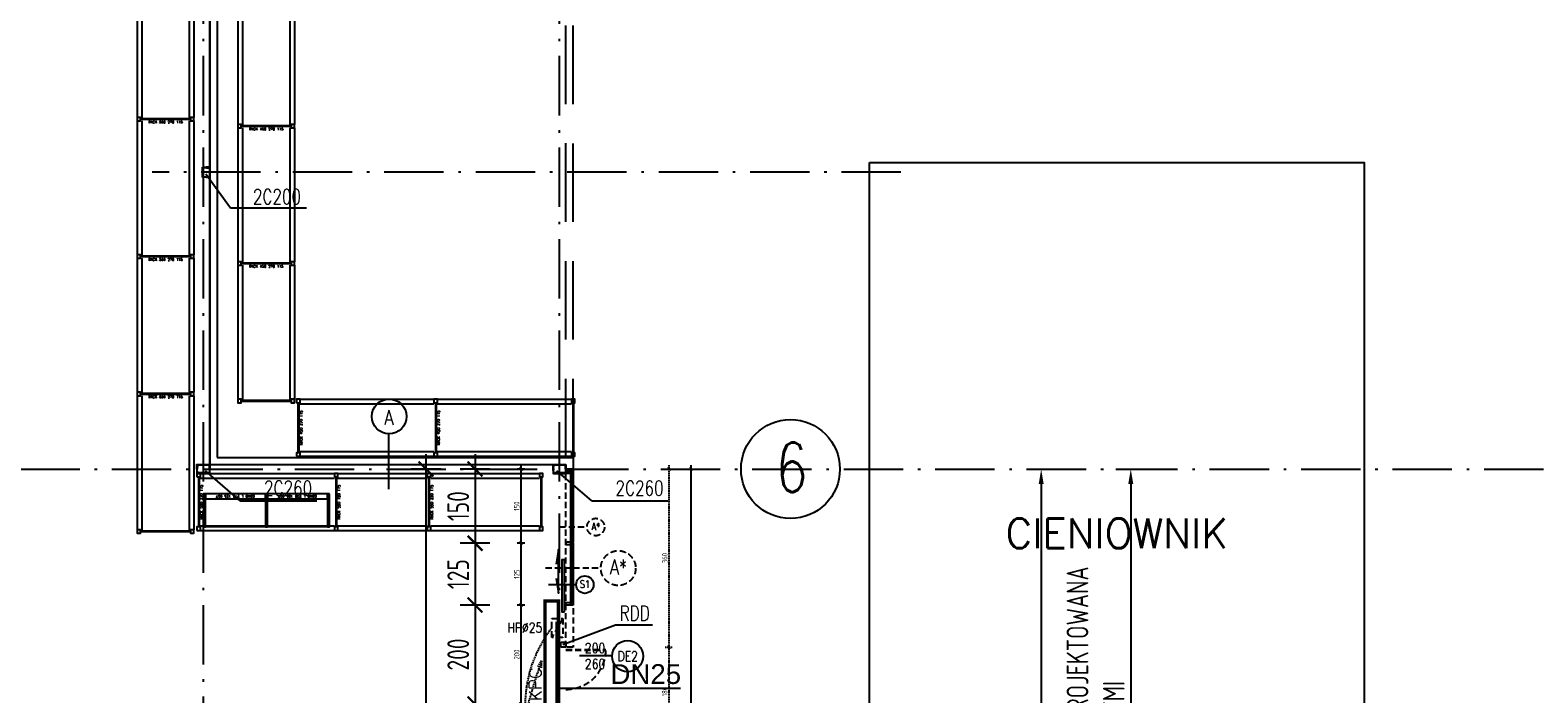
# Model space of a CAD drawing. Extents: x 153948 to 285449, y -89387 to -60195.
# Tile 77 of 101: x 259210 to 262259, y -84334 to -82992. Entities that reach past the tile are written whole.
import ezdxf
from ezdxf.enums import TextEntityAlignment as Align

# ---------------------------------------------------------------- set-up
doc = ezdxf.new("R2010")
doc.units = 0
doc.header["$LTSCALE"] = 100
doc.header["$MEASUREMENT"] = 0
doc.header["$PDMODE"] = 1
for name, pattern in [('ACAD_ISO10W100', [18.5, 12, -3, 0.5, -3]), ('DASHED2', [0.375, 0.25, -0.125]), ('HIDDEN2', [4.7625, 3.175, -1.5875])]:
    doc.linetypes.add(name, pattern=pattern)
doc.layers.get('0').update_dxf_attribs({"linetype": 'CONTINUOUS'})
doc.layers.get('DEFPOINTS').update_dxf_attribs({"linetype": 'CONTINUOUS'})
for name, color, linetype in [('1', 2, 'CONTINUOUS'), ('_INST OPIS', 7, 'CONTINUOUS'), ('_INST WODA', 4, 'CONTINUOUS'), ('ALUMINIUM', 5, 'CONTINUOUS'), ('ALUMINIUM1', 5, 'CONTINUOUS'), ('G 57 100 140', 2, 'CONTINUOUS'), ('K-STA', 2, 'CONTINUOUS'), ('KURT-POW', 21, 'DASHED2'), ('OPISY-DRZWI', 5, 'CONTINUOUS'), ('OSIE', 8, 'ACAD_ISO10W100'), ('PANELE', 3, 'CONTINUOUS'), ('R-----OP', 2, 'CONTINUOUS'), ('RS REGAŁY', 7, 'CONTINUOUS'), ('TEXT', 11, 'CONTINUOUS'), ('TEXT035', 2, 'CONTINUOUS'), ('TEXT1', 2, 'CONTINUOUS'), ('WYBURZENIA', 9, 'DASHED2'), ('WYBURZENIA50', 9, 'DASHED2'), ('WYMIARY', 1, 'CONTINUOUS'), ('WYMIARY50', 1, 'CONTINUOUS')]:
    doc.layers.add(name, color=color, linetype=linetype)
doc.styles.add('DYBY-NORMALNY-0-8-N', font='ROMANS.SHX', dxfattribs={"width": 0.8})
doc.styles.add('instalacje', font='arial.ttf', dxfattribs={"height": 40})
doc.styles.add('ROMANS', font='romans')
doc.styles.get("Standard").update_dxf_attribs({"font": 'txt.shx'})
doc.styles.add('STYLE2', font='isocp.shx', dxfattribs={"width": 0.8})
doc.styles.add('TXT3', font='SIMPLEX.SHX', dxfattribs={"width": 0.75, "height": 40})
doc.dimstyles.new('KRESKI_100', dxfattribs={"dimscale": 20, "dimtxt": 2.2, "dimasz": 1.5, "dimexe": 1.5, "dimexo": 1.5, "dimgap": 0.6, "dimtad": 1, "dimdec": 1, "dimrnd": 0.5, "dimdsep": 46, "dimtxsty": 'STYLE2', "dimblk1": 'ARCHTICK', "dimblk2": 'ARCHTICK', "dimsah": 1, "dimcen": 2.5, "dimdle": 1.5, "dimclrd": 10, "dimclre": 10, "dimclrt": 15, "dimadec": 0, "dimazin": 0, "dimtfac": 1, "dimtdec": 1, "dimtmove": 1, "dimatfit": 3, "dimldrblk": 'ARCHTICK', "dimfxl": 1.5, "dimfxlon": 1, "dimtolj": 1, "dimtzin": 0, "dimarcsym": 0})

# ---------------------------------------------------------------- blocks, each defined once
blk = doc.blocks.new('SC260X2')
at = {"layer": '1'}
for points in [[(-13, 9), (-13, 0), (-12.4, 0), (-12.1, 7, -0.401015), (-11.1, 7.9), (11.1, 7.9, -0.401015), (12.1, 7), (12.4, 0), (13, 0), (13, 9)], [(-13, -9), (-13, 0), (-12.4, 0), (-12.1, -7, 0.401015), (-11.1, -7.9), (11.1, -7.9, 0.401015), (12.1, -7), (12.4, 0), (13, 0), (13, -9)]]:
    blk.add_lwpolyline(points, format="xyb", close=True, dxfattribs=at)
blk = doc.blocks.new('SC200X2')
at = {"layer": '1'}
for points in [[(-10, 7.5), (-10, 0), (-9.7, 0, 0.391021), (-9.1, 0.6), (-8.7, 5.6, -0.391021), (-7.6, 6.6), (7.6, 6.6, -0.391021), (8.7, 5.6), (9.1, 0.6, 0.391021), (9.7, 0), (10, 0), (10, 7.5)], [(-10, -7.5), (-10, 0), (-9.7, 0, -0.391021), (-9.1, -0.6), (-8.7, -5.6, 0.391021), (-7.6, -6.6), (7.6, -6.6, 0.391021), (8.7, -5.6), (9.1, -0.6, -0.391021), (9.7, 0), (10, 0), (10, -7.5)]]:
    blk.add_lwpolyline(points, format="xyb", close=True, dxfattribs=at)
blk = doc.blocks.new('_ARCHTICK')
at = {"color": 0, "linetype": 'ByBlock', "const_width": 0.15}
blk.add_lwpolyline([(-0.5, -0.5), (0.5, 0.5)], dxfattribs=at)
blk = doc.blocks.new('*D257')
at = {"layer": 'DEFPOINTS', "color": 0, "ltscale": 0.1, "transparency": 16777216}
for p in [(260307.9, -74816), (260307.9, -85703), (263794.3, -85703)]:
    blk.add_point(p, dxfattribs=at)
at = {"layer": 'WYMIARY', "color": 10, "lineweight": -2, "ltscale": 0.1, "transparency": 16777216}
for p, q in [((263794.3, -74786), (263794.3, -85733)), ((263764.3, -74816), (263824.3, -74816)), ((263764.3, -85703), (263824.3, -85703))]:
    blk.add_line(p, q, dxfattribs=at)
at = {"layer": 'WYMIARY', "color": 10, "lineweight": -2, "ltscale": 0.1, "transparency": 16777216, "xscale": 30, "yscale": 30, "zscale": 30}
for p, rotation in [((263794.3, -74816), 90), ((263794.3, -85703), 270)]:
    blk.add_blockref('_ARCHTICK', p, dxfattribs=dict(at, rotation=rotation))
at = {"layer": 'WYMIARY', "color": 15, "ltscale": 0.1, "transparency": 16777216, "insert": (263760.3, -80259.5), "char_height": 44, "attachment_point": 5, "rotation": 90, "style": 'STYLE2'}
blk.add_mtext('\\A1;10887', dxfattribs=at)
blk = doc.blocks.new('*D258')
at = {"layer": 'DEFPOINTS', "color": 0, "ltscale": 0.1, "transparency": 16777216}
for p in [(263634.3, -83856), (263714.3, -83856), (260307.9, -85703)]:
    blk.add_point(p, dxfattribs=at)
at = {"layer": 'WYMIARY', "color": 10, "lineweight": -2, "ltscale": 0.1, "transparency": 16777216}
for p, q in [((263714.3, -85733), (263714.3, -83826)), ((263684.3, -83856), (263744.3, -83856)), ((263684.3, -85703), (263744.3, -85703))]:
    blk.add_line(p, q, dxfattribs=at)
at = {"layer": 'WYMIARY', "color": 10, "lineweight": -2, "ltscale": 0.1, "transparency": 16777216, "xscale": 30, "yscale": 30, "zscale": 30}
for p, rotation in [((263714.3, -83856), 90), ((263714.3, -85703), 270)]:
    blk.add_blockref('_ARCHTICK', p, dxfattribs=dict(at, rotation=rotation))
at = {"layer": 'WYMIARY', "color": 15, "ltscale": 0.1, "transparency": 16777216, "insert": (263680.3, -84779.5), "char_height": 44, "attachment_point": 5, "rotation": 90, "style": 'STYLE2'}
blk.add_mtext('\\A1;1847', dxfattribs=at)
blk = doc.blocks.new('*D259')
at = {"layer": 'DEFPOINTS', "color": 0, "ltscale": 0.1, "transparency": 16777216}
for p in [(260307.9, -74816), (263714.3, -74816), (263634.3, -83856)]:
    blk.add_point(p, dxfattribs=at)
at = {"layer": 'WYMIARY', "color": 10, "lineweight": -2, "ltscale": 0.1, "transparency": 16777216}
for p, q in [((263714.3, -83886), (263714.3, -74786)), ((263684.3, -74816), (263744.3, -74816)), ((263684.3, -83856), (263744.3, -83856))]:
    blk.add_line(p, q, dxfattribs=at)
at = {"layer": 'WYMIARY', "color": 10, "lineweight": -2, "ltscale": 0.1, "transparency": 16777216, "xscale": 30, "yscale": 30, "zscale": 30}
for p, rotation in [((263714.3, -74816), 90), ((263714.3, -83856), 270)]:
    blk.add_blockref('_ARCHTICK', p, dxfattribs=dict(at, rotation=rotation))
at = {"layer": 'WYMIARY', "color": 15, "ltscale": 0.1, "transparency": 16777216, "insert": (263680.3, -79336), "char_height": 44, "attachment_point": 5, "rotation": 90, "style": 'STYLE2'}
blk.add_mtext('\\A1;9040', dxfattribs=at)
blk = doc.blocks.new('*D269')
at = {"layer": 'DEFPOINTS', "color": 0, "ltscale": 0.1, "transparency": 16777216}
for p in [(263554.3, -77029.5), (263634.3, -77029.5), (260307.9, -83856.1)]:
    blk.add_point(p, dxfattribs=at)
at = {"layer": 'WYMIARY', "color": 10, "lineweight": -2, "ltscale": 0.1, "transparency": 16777216}
for p, q in [((263634.3, -83886.1), (263634.3, -76999.5)), ((263604.3, -77029.5), (263664.3, -77029.5)), ((263604.3, -83856.1), (263664.3, -83856.1))]:
    blk.add_line(p, q, dxfattribs=at)
at = {"layer": 'WYMIARY', "color": 10, "lineweight": -2, "ltscale": 0.1, "transparency": 16777216, "xscale": 30, "yscale": 30, "zscale": 30}
for p, rotation in [((263634.3, -77029.5), 90), ((263634.3, -83856.1), 270)]:
    blk.add_blockref('_ARCHTICK', p, dxfattribs=dict(at, rotation=rotation))
at = {"layer": 'WYMIARY', "color": 15, "ltscale": 0.1, "transparency": 16777216, "insert": (263600.3, -80442.8), "char_height": 44, "attachment_point": 5, "rotation": 90, "style": 'STYLE2'}
blk.add_mtext('\\A1;6826.5', dxfattribs=at)
blk = doc.blocks.new('ODN')
blk.add_lwpolyline([(0, 66.1), (0, 0)])
blk.add_circle((0.5, 97.6), 31.5)
at = {"style": 'DYBY-NORMALNY-0-8-N', "width": 0.8}
blk.add_attdef('SZEROKOSC', text='', height=20, rotation=90, dxfattribs=at).set_placement((0, 31.8), align=Align.BOTTOM_CENTER)
blk.add_attdef('TYP', text='', height=20, rotation=90, dxfattribs=at).set_placement((0.5, 97.9), align=Align.MIDDLE_CENTER)
blk.add_attdef('WYSOKOSC', text='', height=20, rotation=90, dxfattribs=at).set_placement((6.3, 31.8), align=Align.TOP_CENTER)
blk.add_attdef('ODPORNOSC', text='', height=20, rotation=90, dxfattribs=at).set_placement((1.2, -81.2), align=Align.MIDDLE_LEFT)
blk = doc.blocks.new('*D483')
at = {"layer": 'DEFPOINTS', "color": 0, "ltscale": 0.1, "transparency": 16777216}
for p in [(260202.6, -83879.5), (260010.5, -85609.6), (260202.6, -85609.6)]:
    blk.add_point(p, dxfattribs=at)
at = {"layer": 'WYMIARY', "color": 10, "lineweight": -2, "ltscale": 0.1, "transparency": 16777216}
for p, q in [((260010.5, -83849.5), (260010.5, -85639.6)), ((260040.5, -83879.5), (259980.5, -83879.5)), ((260040.5, -85609.6), (259980.5, -85609.6))]:
    blk.add_line(p, q, dxfattribs=at)
at = {"layer": 'WYMIARY', "color": 10, "lineweight": -2, "ltscale": 0.1, "transparency": 16777216, "xscale": 30, "yscale": 30, "zscale": 30}
for p, rotation in [((260010.5, -83879.5), 90), ((260010.5, -85609.6), 270)]:
    blk.add_blockref('_ARCHTICK', p, dxfattribs=dict(at, rotation=rotation))
at = {"layer": 'WYMIARY', "color": 15, "ltscale": 0.1, "transparency": 16777216, "insert": (259976.5, -84744.6), "char_height": 44, "attachment_point": 5, "rotation": 90, "style": 'STYLE2'}
blk.add_mtext('\\A1;1730', dxfattribs=at)
blk = doc.blocks.new('*D492')
at = {"layer": 'DEFPOINTS', "color": 0, "ltscale": 0.1, "transparency": 16777216}
for p in [(260267.4, -83879.5), (260109.7, -84029.5), (260293.4, -84029.5)]:
    blk.add_point(p, dxfattribs=at)
at = {"layer": 'WYMIARY', "color": 10, "lineweight": -2, "ltscale": 0.1, "transparency": 16777216}
for p, q in [((260109.7, -83849.5), (260109.7, -84059.5)), ((260139.7, -83879.5), (260079.7, -83879.5)), ((260139.7, -84029.5), (260079.7, -84029.5))]:
    blk.add_line(p, q, dxfattribs=at)
at = {"layer": 'WYMIARY', "color": 10, "lineweight": -2, "ltscale": 0.1, "transparency": 16777216, "xscale": 30, "yscale": 30, "zscale": 30}
for p, rotation in [((260109.7, -83879.5), 90), ((260109.7, -84029.5), 270)]:
    blk.add_blockref('_ARCHTICK', p, dxfattribs=dict(at, rotation=rotation))
at = {"layer": 'WYMIARY', "color": 15, "ltscale": 0.1, "transparency": 16777216, "insert": (260075.7, -83954.5), "char_height": 44, "attachment_point": 5, "rotation": 90, "style": 'STYLE2'}
blk.add_mtext('\\A1;150', dxfattribs=at)
blk = doc.blocks.new('*D493')
at = {"layer": 'DEFPOINTS', "color": 0, "ltscale": 0.1, "transparency": 16777216}
for p in [(260293.4, -84029.5), (260109.7, -84154.5), (260293.4, -84154.5)]:
    blk.add_point(p, dxfattribs=at)
at = {"layer": 'WYMIARY', "color": 10, "lineweight": -2, "ltscale": 0.1, "transparency": 16777216}
for p, q in [((260109.7, -83999.5), (260109.7, -84184.5)), ((260139.7, -84029.5), (260079.7, -84029.5)), ((260139.7, -84154.5), (260079.7, -84154.5))]:
    blk.add_line(p, q, dxfattribs=at)
at = {"layer": 'WYMIARY', "color": 10, "lineweight": -2, "ltscale": 0.1, "transparency": 16777216, "xscale": 30, "yscale": 30, "zscale": 30}
for p, rotation in [((260109.7, -84029.5), 90), ((260109.7, -84154.5), 270)]:
    blk.add_blockref('_ARCHTICK', p, dxfattribs=dict(at, rotation=rotation))
at = {"layer": 'WYMIARY', "color": 15, "ltscale": 0.1, "transparency": 16777216, "insert": (260075.7, -84092), "char_height": 44, "attachment_point": 5, "rotation": 90, "style": 'STYLE2'}
blk.add_mtext('\\A1;125', dxfattribs=at)
blk = doc.blocks.new('*D494')
at = {"layer": 'DEFPOINTS', "color": 0, "ltscale": 0.1, "transparency": 16777216}
for p in [(260293.4, -84154.5), (260109.7, -84354.5), (260293.4, -84354.5)]:
    blk.add_point(p, dxfattribs=at)
at = {"layer": 'WYMIARY', "color": 10, "lineweight": -2, "ltscale": 0.1, "transparency": 16777216}
for p, q in [((260109.7, -84124.5), (260109.7, -84384.5)), ((260139.7, -84154.5), (260079.7, -84154.5)), ((260139.7, -84354.5), (260079.7, -84354.5))]:
    blk.add_line(p, q, dxfattribs=at)
at = {"layer": 'WYMIARY', "color": 10, "lineweight": -2, "ltscale": 0.1, "transparency": 16777216, "xscale": 30, "yscale": 30, "zscale": 30}
for p, rotation in [((260109.7, -84154.5), 90), ((260109.7, -84354.5), 270)]:
    blk.add_blockref('_ARCHTICK', p, dxfattribs=dict(at, rotation=rotation))
at = {"layer": 'WYMIARY', "color": 15, "ltscale": 0.1, "transparency": 16777216, "insert": (260075.7, -84254.5), "char_height": 44, "attachment_point": 5, "rotation": 90, "style": 'STYLE2'}
blk.add_mtext('\\A1;200', dxfattribs=at)
blk = doc.blocks.new('*D495')
at = {"layer": 'DEFPOINTS', "color": 0, "ltscale": 0.1, "transparency": 16777216}
for p in [(260293.4, -84354.5), (260109.7, -84479.5), (260278.4, -84479.5)]:
    blk.add_point(p, dxfattribs=at)
at = {"layer": 'WYMIARY', "color": 10, "lineweight": -2, "ltscale": 0.1, "transparency": 16777216}
for p, q in [((260109.7, -84324.5), (260109.7, -84509.5)), ((260139.7, -84354.5), (260079.7, -84354.5)), ((260139.7, -84479.5), (260079.7, -84479.5))]:
    blk.add_line(p, q, dxfattribs=at)
at = {"layer": 'WYMIARY', "color": 10, "lineweight": -2, "ltscale": 0.1, "transparency": 16777216, "xscale": 30, "yscale": 30, "zscale": 30}
for p, rotation in [((260109.7, -84354.5), 90), ((260109.7, -84479.5), 270)]:
    blk.add_blockref('_ARCHTICK', p, dxfattribs=dict(at, rotation=rotation))
at = {"layer": 'WYMIARY', "color": 15, "ltscale": 0.1, "transparency": 16777216, "insert": (260075.7, -84417), "char_height": 44, "attachment_point": 5, "rotation": 90, "style": 'STYLE2'}
blk.add_mtext('\\A1;125', dxfattribs=at)
blk = doc.blocks.new('*D515')
at = {"layer": 'DEFPOINTS', "color": 0, "ltscale": 0.1, "transparency": 16777216}
for p in [(260267.4, -83879.5), (260202.6, -84029.5), (260293.4, -84029.5)]:
    blk.add_point(p, dxfattribs=at)
at = {"layer": 'WYMIARY50', "color": 10, "lineweight": -2, "ltscale": 0.1, "transparency": 16777216}
for p, q in [((260210.1, -83879.5), (260195.1, -83879.5)), ((260202.6, -83872), (260202.6, -84037)), ((260210.1, -84029.5), (260195.1, -84029.5))]:
    blk.add_line(p, q, dxfattribs=at)
at = {"layer": 'WYMIARY50', "color": 10, "lineweight": -2, "ltscale": 0.1, "transparency": 16777216, "xscale": 7.5, "yscale": 7.5, "zscale": 7.5}
for p, rotation in [((260202.6, -83879.5), 90), ((260202.6, -84029.5), 270)]:
    blk.add_blockref('_ARCHTICK', p, dxfattribs=dict(at, rotation=rotation))
at = {"layer": 'WYMIARY50', "color": 15, "ltscale": 0.1, "transparency": 16777216, "insert": (260194.1, -83954.5), "char_height": 11, "attachment_point": 5, "rotation": 90, "style": 'STYLE2'}
blk.add_mtext('\\A1;150', dxfattribs=at)
blk = doc.blocks.new('*D516')
at = {"layer": 'DEFPOINTS', "color": 0, "ltscale": 0.1, "transparency": 16777216}
for p in [(260293.4, -84029.5), (260202.6, -84154.5), (260293.4, -84154.5)]:
    blk.add_point(p, dxfattribs=at)
at = {"layer": 'WYMIARY50', "color": 10, "lineweight": -2, "ltscale": 0.1, "transparency": 16777216}
for p, q in [((260210.1, -84029.5), (260195.1, -84029.5)), ((260202.6, -84022), (260202.6, -84162)), ((260210.1, -84154.5), (260195.1, -84154.5))]:
    blk.add_line(p, q, dxfattribs=at)
at = {"layer": 'WYMIARY50', "color": 10, "lineweight": -2, "ltscale": 0.1, "transparency": 16777216, "xscale": 7.5, "yscale": 7.5, "zscale": 7.5}
for p, rotation in [((260202.6, -84029.5), 90), ((260202.6, -84154.5), 270)]:
    blk.add_blockref('_ARCHTICK', p, dxfattribs=dict(at, rotation=rotation))
at = {"layer": 'WYMIARY50', "color": 15, "ltscale": 0.1, "transparency": 16777216, "insert": (260194.1, -84092), "char_height": 11, "attachment_point": 5, "rotation": 90, "style": 'STYLE2'}
blk.add_mtext('\\A1;125', dxfattribs=at)
blk = doc.blocks.new('*D517')
at = {"layer": 'DEFPOINTS', "color": 0, "ltscale": 0.1, "transparency": 16777216}
for p in [(260293.4, -84154.5), (260202.6, -84354.5), (260293.4, -84354.5)]:
    blk.add_point(p, dxfattribs=at)
at = {"layer": 'WYMIARY50', "color": 10, "lineweight": -2, "ltscale": 0.1, "transparency": 16777216}
for p, q in [((260210.1, -84154.5), (260195.1, -84154.5)), ((260202.6, -84147), (260202.6, -84362)), ((260210.1, -84354.5), (260195.1, -84354.5))]:
    blk.add_line(p, q, dxfattribs=at)
at = {"layer": 'WYMIARY50', "color": 10, "lineweight": -2, "ltscale": 0.1, "transparency": 16777216, "xscale": 7.5, "yscale": 7.5, "zscale": 7.5}
for p, rotation in [((260202.6, -84154.5), 90), ((260202.6, -84354.5), 270)]:
    blk.add_blockref('_ARCHTICK', p, dxfattribs=dict(at, rotation=rotation))
at = {"layer": 'WYMIARY50', "color": 15, "ltscale": 0.1, "transparency": 16777216, "insert": (260194.1, -84254.5), "char_height": 11, "attachment_point": 5, "rotation": 90, "style": 'STYLE2'}
blk.add_mtext('\\A1;200', dxfattribs=at)
blk = doc.blocks.new('*D540')
at = {"layer": 'DEFPOINTS', "color": 0, "ltscale": 0.1, "transparency": 16777216}
for p in [(260355.8, -83879.5), (260356.3, -85529.5), (260546.3, -85529.5)]:
    blk.add_point(p, dxfattribs=at)
at = {"layer": 'WYMIARY50', "color": 10, "lineweight": -2, "ltscale": 0.1, "transparency": 16777216}
for p, q in [((260538.8, -83879.5), (260553.8, -83879.5)), ((260546.3, -83872), (260546.3, -85537)), ((260538.8, -85529.5), (260553.8, -85529.5))]:
    blk.add_line(p, q, dxfattribs=at)
at = {"layer": 'WYMIARY50', "color": 10, "lineweight": -2, "ltscale": 0.1, "transparency": 16777216, "xscale": 7.5, "yscale": 7.5, "zscale": 7.5}
for p, rotation in [((260546.3, -83879.5), 90), ((260546.3, -85529.5), 270)]:
    blk.add_blockref('_ARCHTICK', p, dxfattribs=dict(at, rotation=rotation))
at = {"layer": 'WYMIARY50', "color": 15, "ltscale": 0.1, "transparency": 16777216, "insert": (260537.8, -84704.5), "char_height": 11, "attachment_point": 5, "rotation": 90, "style": 'STYLE2'}
blk.add_mtext('\\A1;1650', dxfattribs=at)
blk = doc.blocks.new('*D541')
at = {"layer": 'DEFPOINTS', "color": 0, "ltscale": 0.1, "transparency": 16777216}
for p in [(260307.9, -83879.5), (260307.9, -84239.5), (260501.9, -84239.5)]:
    blk.add_point(p, dxfattribs=at)
at = {"layer": 'WYBURZENIA50', "color": 10, "lineweight": -2, "ltscale": 0.1, "transparency": 16777216}
for p, q in [((260494.4, -83879.5), (260509.4, -83879.5)), ((260501.9, -83872), (260501.9, -84247)), ((260494.4, -84239.5), (260509.4, -84239.5))]:
    blk.add_line(p, q, dxfattribs=at)
at = {"layer": 'WYBURZENIA50', "color": 10, "lineweight": -2, "ltscale": 0.1, "transparency": 16777216, "xscale": 7.5, "yscale": 7.5, "zscale": 7.5}
for p, rotation in [((260501.9, -83879.5), 90), ((260501.9, -84239.5), 270)]:
    blk.add_blockref('_ARCHTICK', p, dxfattribs=dict(at, rotation=rotation))
at = {"layer": 'WYBURZENIA50', "color": 15, "ltscale": 0.1, "transparency": 16777216, "insert": (260493.4, -84059.5), "char_height": 11, "attachment_point": 5, "rotation": 90, "style": 'STYLE2'}
blk.add_mtext('\\A1;360', dxfattribs=at)
blk = doc.blocks.new('*D542')
at = {"layer": 'DEFPOINTS', "color": 0, "ltscale": 0.1, "transparency": 16777216}
for p in [(260307.9, -84239.5), (260308.4, -84419.5), (260501.9, -84419.5)]:
    blk.add_point(p, dxfattribs=at)
at = {"layer": 'WYBURZENIA50', "color": 10, "lineweight": -2, "ltscale": 0.1, "transparency": 16777216}
for p, q in [((260494.4, -84239.5), (260509.4, -84239.5)), ((260501.9, -84232), (260501.9, -84427)), ((260494.4, -84419.5), (260509.4, -84419.5))]:
    blk.add_line(p, q, dxfattribs=at)
at = {"layer": 'WYBURZENIA50', "color": 10, "lineweight": -2, "ltscale": 0.1, "transparency": 16777216, "xscale": 7.5, "yscale": 7.5, "zscale": 7.5}
for p, rotation in [((260501.9, -84239.5), 90), ((260501.9, -84419.5), 270)]:
    blk.add_blockref('_ARCHTICK', p, dxfattribs=dict(at, rotation=rotation))
at = {"layer": 'WYBURZENIA50', "color": 15, "ltscale": 0.1, "transparency": 16777216, "insert": (260493.4, -84329.5), "char_height": 11, "attachment_point": 5, "rotation": 90, "style": 'STYLE2'}
blk.add_mtext('\\A1;180', dxfattribs=at)
blk = doc.blocks.new('*D553')
at = {"layer": 'ALUMINIUM1', "color": 10, "lineweight": -2, "ltscale": 0.1, "transparency": 16777216}
for p, q in [((261224.7, -83879.5), (261284.7, -83879.5)), ((261254.7, -83909.5), (261254.7, -85579.5)), ((261224.7, -85609.5), (261284.7, -85609.5))]:
    blk.add_line(p, q, dxfattribs=at)
at = {"layer": 'ALUMINIUM1', "color": 10, "ltscale": 0.1, "transparency": 16777216}
for points in [[(261249.7, -83909.5), (261259.7, -83909.5), (261254.7, -83879.5)], [(261249.7, -85579.5), (261259.7, -85579.5), (261254.7, -85609.5)]]:
    blk.add_solid(points, dxfattribs=at)
at = {"layer": 'DEFPOINTS', "color": 0, "ltscale": 0.1, "transparency": 16777216}
for p in [(260995.3, -83879.5), (260307.9, -85609.5), (261254.7, -85609.5)]:
    blk.add_point(p, dxfattribs=at)
at = {"layer": 'ALUMINIUM1', "color": 15, "ltscale": 0.1, "transparency": 16777216, "insert": (261183.6, -84744.5), "char_height": 44, "attachment_point": 5, "rotation": 90, "style": 'STYLE2'}
blk.add_mtext('\\A1;SCIANA TYPU "A" DO DEMONTAZU\\P1730X420 - BEZ PODWALIN', dxfattribs=at)
blk = doc.blocks.new('*D554')
at = {"layer": 'ALUMINIUM1', "color": 10, "lineweight": -2, "ltscale": 0.1, "transparency": 16777216}
for p, q in [((261405.9, -83879.5), (261465.9, -83879.5)), ((261435.9, -83909.5), (261435.9, -85499.5)), ((261405.9, -85529.5), (261465.9, -85529.5))]:
    blk.add_line(p, q, dxfattribs=at)
at = {"layer": 'ALUMINIUM1', "color": 10, "ltscale": 0.1, "transparency": 16777216}
for points in [[(261430.9, -83909.5), (261440.9, -83909.5), (261435.9, -83879.5)], [(261430.9, -85499.5), (261440.9, -85499.5), (261435.9, -85529.5)]]:
    blk.add_solid(points, dxfattribs=at)
at = {"layer": 'DEFPOINTS', "color": 0, "ltscale": 0.1, "transparency": 16777216}
for p in [(261176.4, -83879.5), (260308.4, -85529.5), (261435.9, -85529.5)]:
    blk.add_point(p, dxfattribs=at)
at = {"layer": 'ALUMINIUM1', "color": 15, "ltscale": 0.1, "transparency": 16777216, "insert": (261364.8, -84704.5), "char_height": 44, "attachment_point": 5, "rotation": 90, "style": 'STYLE2'}
blk.add_mtext('\\A1;SCIANA SLUPOWO-RYGLOWA  + WARSTWOWA PROJEKTOWANA\\P1650X420 Z DRZWIAMI EWAKUACYJNYMI', dxfattribs=at)
blk = doc.blocks.new('GOND L 270 125 057')
at = {"color": 5}
for points in [[(0, 0), (4, 0), (4, 67), (0, 67)], [(4, 67), (125.4, 67), (125.4, 10), (4, 10)], [(4, 0), (125.4, 0), (125.4, 10), (4, 10)]]:
    blk.add_lwpolyline(points, close=True, dxfattribs=at)
at = {"color": 5, "insert": (64.7, 5), "char_height": 5, "width": 121.4, "attachment_point": 5}
blk.add_mtext('GOND L 270 125 057', dxfattribs=at)
blk = doc.blocks.new('NOGA GOND L 270 004 057')
at = {"color": 5}
blk.add_lwpolyline([(0, 0), (4, 0), (4, 67), (0, 67)], close=True, dxfattribs=at)
blk = doc.blocks.new('RACK 450 270 115')
at = {"color": 1}
for p, q in [((2.75, 108), (2.75, 7)), ((4.25, 108), (4.25, 7)), ((7, 115), (277.8, 115)), ((7, 105.5), (277.8, 105.5)), ((7, 9.5), (277.8, 9.5)), ((7, 0), (277.8, 0))]:
    blk.add_line(p, q, dxfattribs=at)
for points in [[(0, 108), (7, 108), (7, 115), (0, 115)], [(0, 0), (7, 0), (7, 7), (0, 7)]]:
    blk.add_lwpolyline(points, close=True, dxfattribs=at)
at = {"color": 1, "insert": (9.25, 57.5), "char_height": 5, "width": 101, "attachment_point": 5, "rotation": 90}
blk.add_mtext('RACK 450 270 115', dxfattribs=at)
blk = doc.blocks.new('NOGA RACK 450 007 115')
at = {"color": 1}
for p, q in [((2.75, 108), (2.75, 7)), ((4.25, 108), (4.25, 7))]:
    blk.add_line(p, q, dxfattribs=at)
for points in [[(0, 108), (7, 108), (7, 115), (0, 115)], [(0, 0), (7, 0), (7, 7), (0, 7)]]:
    blk.add_lwpolyline(points, close=True, dxfattribs=at)
blk = doc.blocks.new('RACK 550 270 115')
at = {"color": 6}
for p, q in [((2.75, 108), (2.75, 7)), ((4.25, 108), (4.25, 7)), ((7, 115), (277.8, 115)), ((7, 105.5), (277.8, 105.5)), ((7, 9.5), (277.8, 9.5)), ((7, 0), (277.8, 0))]:
    blk.add_line(p, q, dxfattribs=at)
for points in [[(0, 108), (7, 108), (7, 115), (0, 115)], [(0, 0), (7, 0), (7, 7), (0, 7)]]:
    blk.add_lwpolyline(points, close=True, dxfattribs=at)
at = {"color": 6, "insert": (9.25, 57.5), "char_height": 5, "width": 101, "attachment_point": 5, "rotation": 90}
blk.add_mtext('RACK 550 270 115', dxfattribs=at)
blk = doc.blocks.new('RACK 550 180 115')
at = {"color": 6}
for p, q in [((2.75, 108), (2.75, 7)), ((4.25, 108), (4.25, 7)), ((7, 115), (187.8, 115)), ((7, 105.5), (187.8, 105.5)), ((7, 9.5), (187.8, 9.5)), ((7, 0), (187.8, 0))]:
    blk.add_line(p, q, dxfattribs=at)
for points in [[(0, 108), (7, 108), (7, 115), (0, 115)], [(0, 0), (7, 0), (7, 7), (0, 7)]]:
    blk.add_lwpolyline(points, close=True, dxfattribs=at)
at = {"color": 6, "insert": (9.25, 57.5), "char_height": 5, "width": 101, "attachment_point": 5, "rotation": 90}
blk.add_mtext('RACK 550 180 115', dxfattribs=at)
blk = doc.blocks.new('RACK 550 220 115')
at = {"color": 6}
for p, q in [((2.75, 108), (2.75, 7)), ((4.25, 108), (4.25, 7)), ((7, 115), (227, 115)), ((7, 105.5), (227, 105.5)), ((7, 9.5), (227, 9.5)), ((7, 0), (227, 0))]:
    blk.add_line(p, q, dxfattribs=at)
for points in [[(0, 108), (7, 108), (7, 115), (0, 115)], [(0, 0), (7, 0), (7, 7), (0, 7)]]:
    blk.add_lwpolyline(points, close=True, dxfattribs=at)
at = {"color": 6, "insert": (9.25, 57.5), "char_height": 5, "width": 101, "attachment_point": 5, "rotation": 90}
blk.add_mtext('RACK 550 220 115', dxfattribs=at)
blk = doc.blocks.new('NOGA RACK 550 007 115')
at = {"color": 6}
for p, q in [((2.75, 108), (2.75, 7)), ((4.25, 108), (4.25, 7))]:
    blk.add_line(p, q, dxfattribs=at)
for points in [[(0, 108), (7, 108), (7, 115), (0, 115)], [(0, 0), (7, 0), (7, 7), (0, 7)]]:
    blk.add_lwpolyline(points, close=True, dxfattribs=at)

msp = doc.modelspace()

# ---------------------------------------------------------------- linework, layer by layer
at = {"layer": '_INST OPIS', "ltscale": 0.1}
msp.add_line((260525.56, -84322.92), (260276.67, -84322.92), dxfattribs=at)
at = {"layer": '_INST WODA', "ltscale": 0.1, "const_width": 8}
msp.add_lwpolyline([(260276.1, -84188.08), (260276.1, -84479.56), (260274.8, -84479.55)], dxfattribs=at)
at = {"layer": 'ALUMINIUM', "ltscale": 0.1}
for points in [[(260303.4, -83888.55), (260293.4, -83888.55), (260293.4, -83883.55), (260303.4, -83883.55)], [(260308.4, -83888.55), (260303.4, -83888.55), (260303.4, -83883.55), (260308.4, -83883.55)], [(260308.4, -84027.05), (260303.4, -84027.05), (260303.4, -83888.55), (260308.4, -83888.55)], [(260303.4, -83888.55), (260305.9, -83888.55), (260305.9, -84027.05), (260303.4, -84027.05)], [(260303.4, -84027.05), (260293.4, -84027.05), (260293.4, -84032.05), (260303.4, -84032.05)], [(260308.4, -84027.05), (260303.4, -84027.05), (260303.4, -84032.05), (260308.4, -84032.05)]]:
    msp.add_lwpolyline(points, close=True, dxfattribs=at)
at = {"layer": 'ALUMINIUM', "linetype": 'Continuous', "ltscale": 0.1}
msp.add_lwpolyline([(260273.8, -84100.88), (260278.23, -84130.33), (260278.23, -84042.09), (260273.8, -84071.54)], dxfattribs=at)
at = {"layer": 'ALUMINIUM'}
msp.add_lwpolyline([(260290.58, -84167.96), (260290.58, -84062.96), (260284.98, -84062.96), (260284.98, -84167.96)], close=True, dxfattribs=at)
at = {"layer": 'ALUMINIUM1', "ltscale": 0.1}
for points in [[(260308.4, -84149.55), (260303.4, -84149.55), (260303.4, -84032.05), (260308.4, -84032.05)], [(260303.4, -84032.05), (260305.9, -84032.05), (260305.9, -84149.55), (260303.4, -84149.55)], [(260303.4, -84154.55), (260293.4, -84154.55), (260293.4, -84149.55), (260303.4, -84149.55)], [(260308.4, -84154.55), (260303.4, -84154.55), (260303.4, -84149.55), (260308.4, -84149.55)]]:
    msp.add_lwpolyline(points, close=True, dxfattribs=at)
at = {"layer": 'G 57 100 140'}
msp.add_lwpolyline([(260907.61, -83259.55), (261907.61, -83259.55), (261907.61, -84759.55), (260907.61, -84759.55)], close=True, dxfattribs=at)
at = {"layer": 'KURT-POW', "linetype": 'Continuous', "const_width": 7}
msp.add_lwpolyline([(260278.62, -84146.1), (260278.62, -84356.29), (260251.22, -84356.29), (260251.22, -84146.1)], close=True, dxfattribs=at)
at = {"layer": 'OSIE', "ltscale": 0.1}
for p, q in [((259560.4, -86679.55), (259560.4, -73374.65)), ((260280.4, -86679.55), (260280.4, -73374.65)), ((260971.1, -83279.55), (259456.96, -83279.55)), ((247720.4, -83879.55), (263229.19, -83879.55))]:
    msp.add_line(p, q, dxfattribs=at)
at = {"layer": 'OSIE', "ltscale": 0.5}
msp.add_line((259560.4, -83892.33), (259560.4, -83855.71), dxfattribs=at)
at = {"layer": 'PANELE', "color": 1, "linetype": 'HIDDEN2', "ltscale": 0.5}
for p, q in [((260307.9, -83856.1), (260307.9, -74816.05)), ((260293.4, -83856.08), (260293.4, -74848.55))]:
    msp.add_line(p, q, dxfattribs=at)
at = {"layer": 'PANELE', "ltscale": 0.5}
for p, q in [((259573.4, -83870.55), (259573.4, -78739.55)), ((259573.4, -78739.55), (259573.4, -83869.55)), ((259587.9, -78739.55), (259587.9, -83856.05)), ((260293.4, -83870.55), (260293.4, -83879.55)), ((260307.9, -83856.05), (260307.9, -83879.55))]:
    msp.add_line(p, q, dxfattribs=at)
at = {"layer": 'PANELE', "ltscale": 0.1}
for p, q in [((259573.4, -83870.55), (260293.4, -83870.55)), ((259587.9, -83856.05), (260307.9, -83856.05)), ((260307.9, -83879.55), (260293.4, -83879.55))]:
    msp.add_line(p, q, dxfattribs=at)
at = {"layer": 'R-----OP'}
msp.add_line((259935.6, -83920.07), (259935.6, -83808.33), dxfattribs=at)
msp.add_circle((259935.99, -83773.15), 35.19, dxfattribs=at)
at = {"layer": 'TEXT'}
for p, q in [((259615.28, -83352.19), (259565.4, -83283.3)), ((259769.1, -83352.19), (259615.28, -83352.19)), ((259634.9, -83943.75), (259564.6, -83883.3)), ((260345.7, -83943.75), (260275.4, -83883.3)), ((260345.7, -83943.75), (260275.4, -83883.3)), ((259634.9, -83943.75), (259789.43, -83943.75)), ((260345.7, -83943.75), (260500.23, -83943.75)), ((260345.7, -83943.75), (260500.23, -83943.75))]:
    msp.add_line(p, q, dxfattribs=at)
msp.add_lwpolyline([(260287.12, -84234.31), (260393.96, -84194.35), (260468.43, -84194.35)], dxfattribs=at)
at = {"layer": 'TEXT035'}
msp.add_line((260258.38, -84113), (260314.25, -84113), dxfattribs=at)
msp.add_circle((260331.84, -84113.19), 17.6, dxfattribs=at)
at = {"layer": 'TEXT1'}
msp.add_circle((260747.62, -83879.55), 100, dxfattribs=at)
at = {"layer": 'WYBURZENIA', "ltscale": 0.5}
for p, q in [((260252.46, -84079.42), (260364.2, -84079.42)), ((260287.35, -84181.56), (260264.85, -84219.88)), ((260293.4, -84244.07), (260374.4, -84244.07)), ((260293.4, -84245.87), (260374.38, -84245.87))]:
    msp.add_line(p, q, dxfattribs=at)
at = {"layer": 'WYBURZENIA', "ltscale": 0.1}
for q in [(260236.44, -84279.42), (260243.63, -84281.55)]:
    msp.add_line((260243.83, -84267.44), q, dxfattribs=at)
at = {"layer": 'WYBURZENIA', "ltscale": 0.5}
for points in [[(260307.9, -84239.55), (260293.4, -84239.55), (260293.4, -83879.55), (260307.9, -83879.55)], [(260264.85, -84181.56), (260287.35, -84181.56), (260287.35, -84219.88), (260264.85, -84219.88)], [(260283.4, -84229.55), (260293.4, -84229.55), (260293.4, -84239.55), (260283.4, -84239.55)]]:
    msp.add_lwpolyline(points, close=True, dxfattribs=at)
msp.add_circle((260399.37, -84079.81), 35.19, dxfattribs=at)
at = {"layer": 'WYBURZENIA', "ltscale": 0.1}
for centre, radius, start, end in [((260467.89, -84358.2), 256.95, 142.20268, 210.43068), ((261768.72, -84786.92), 1610.95, 161.18786, 195.7208)]:
    msp.add_arc(centre, radius, start, end, dxfattribs=at)
at = {"layer": 'WYBURZENIA', "ltscale": 0.5}
msp.add_arc((260293.4, -84244.07), 81, 270, 0, dxfattribs=at)
at = {"layer": 'WYBURZENIA50', "ltscale": 0.5}
msp.add_line((260280.39, -83996.54), (260336.26, -83996.54), dxfattribs=at)
msp.add_circle((260353.85, -83996.73), 17.6, dxfattribs=at)

# ---------------------------------------------------------------- block references
at = {"layer": 'K-STA', "ltscale": 0.5, "xscale": -1, "rotation": 90}
msp.add_blockref('SC200X2', (259565.9, -83279.55), dxfattribs=at)
at = {"layer": 'K-STA', "ltscale": 0.5, "xscale": -1}
for p in [(259560.4, -83879.55), (260280.4, -83879.55), (260280.4, -83879.55)]:
    msp.add_blockref('SC260X2', p, dxfattribs=at)
at = {"layer": 'OPISY-DRZWI', "rotation": 270}
msp.add_blockref('ODN', (260320.68, -84257.27), dxfattribs=at).add_auto_attribs({'TYP': 'DE2', 'SZEROKOSC': '200', 'WYSOKOSC': '260'})
at = {"layer": 'RS REGAŁY'}
for name, p, rotation in [('RACK 450 270 115', (259629.9, -82905.05), 270), ('RACK 550 220 115', (259426.33, -82941.77), 270), ('RACK 550 270 115', (259426.33, -83168.77), 270), ('RACK 450 270 115', (259629.9, -83182.85), 270), ('RACK 550 270 115', (259426.33, -83446.57), 270), ('RACK 450 270 115', (259629.9, -83460.65), 270), ('RACK 550 270 115', (259426.33, -83724.37), 270), ('NOGA RACK 450 007 115', (259629.9, -83738.45), 270), ('NOGA GOND L 270 004 057', (259564.4, -83929.55), 180), ('GOND L 270 125 057', (259689.8, -83929.55), 180), ('GOND L 270 125 057', (259815.2, -83929.55), 180), ('NOGA RACK 550 007 115', (259426.33, -84002.17), 270)]:
    msp.add_blockref(name, p, dxfattribs=dict(at, rotation=rotation))
for name, p in [('RACK 450 270 115', (259748.9, -83853.45)), ('RACK 450 270 115', (260026.7, -83853.45)), ('NOGA RACK 450 007 115', (260304.5, -83853.45)), ('RACK 550 270 115', (259547.4, -84003.55)), ('RACK 550 180 115', (259825.2, -84003.55)), ('RACK 550 220 115', (260013, -84003.55)), ('NOGA RACK 550 007 115', (260240, -84003.55))]:
    msp.add_blockref(name, p, dxfattribs=at)

# ---------------------------------------------------------------- texts
at = {"layer": '_INST OPIS', "ltscale": 0.1, "style": 'instalacje'}
msp.add_text('DN25', height=40, dxfattribs=at).set_placement((260383.61, -84314.01))
at = {"layer": 'G 57 100 140', "color": 3, "insert": (261407.61, -84009.55), "char_height": 60, "width": 1000, "attachment_point": 5}
msp.add_mtext('{\\C2;CIENIOWNIK}', dxfattribs=at)
at = {"layer": 'KURT-POW', "color": 2, "linetype": 'Continuous', "ltscale": 20, "style": 'ROMANS'}
msp.add_text('KPC', height=25, rotation=90, dxfattribs=at).set_placement((260231.61, -84314.89), align=Align.MIDDLE)
at = {"layer": 'R-----OP', "style": 'DYBY-NORMALNY-0-8-N', "width": 0.8}
msp.add_text('A', height=30, dxfattribs=at).set_placement((259935.59, -83775.26), align=Align.MIDDLE)
at = {"layer": 'TEXT', "style": 'TXT3', "width": 0.75}
for s, p in [('2C200', (259660.47, -83343.9)), ('2C260', (259682.91, -83933.06)), ('2C260', (260393.71, -83933.06)), ('2C260', (260393.71, -83933.06)), ('RDD', (260402.25, -84186.06))]:
    msp.add_text(s, height=30, dxfattribs=at).set_placement(p)
at = {"layer": 'TEXT035', "style": 'DYBY-NORMALNY-0-8-N', "width": 0.8}
msp.add_text('S1', height=15, dxfattribs=at).set_placement((260332.04, -84112.14), align=Align.MIDDLE)
at = {"layer": 'TEXT1', "style": 'TXT3', "width": 0.75}
msp.add_text('6', height=100, dxfattribs=at).set_placement((260717.83, -83926.19))
at = {"layer": 'WYBURZENIA', "ltscale": 0.5, "style": 'DYBY-NORMALNY-0-8-N', "width": 0.8}
for s, height, p in [('A*', 30, (260399.78, -84077.7)), ('HP%%c25', 20, (260210.48, -84200.13))]:
    msp.add_text(s, height=height, dxfattribs=at).set_placement(p, align=Align.MIDDLE)
at = {"layer": 'WYBURZENIA50', "ltscale": 0.5, "style": 'DYBY-NORMALNY-0-8-N', "width": 0.8}
msp.add_text('A*', height=15, dxfattribs=at).set_placement((260354.05, -83995.68), align=Align.MIDDLE)

# ---------------------------------------------------------------- dimensions: what is measured, and where the dimension line sits
at = {"layer": 'ALUMINIUM1', "ltscale": 0.1}
for base, p1, p2, text, picture, middle in [((261254.75, -85609.55), (260995.32, -83879.55), (260307.9, -85609.55), 'SCIANA TYPU "A" DO DEMONTAZU\\P1730X420 - BEZ PODWALIN', '*D553', (261183.62, -84744.55)), ((261435.86, -85529.55), (261176.43, -83879.55), (260308.4, -85529.55), 'SCIANA SLUPOWO-RYGLOWA  + WARSTWOWA PROJEKTOWANA\\P1650X420 Z DRZWIAMI EWAKUACYJNYMI', '*D554', (261364.85, -84704.55))]:
    dim = msp.add_linear_dim(base=base, p1=p1, p2=p2, angle=90, text=text, dimstyle='KRESKI_100', dxfattribs=at)
    dim.commit()
    dim.dimension.update_dxf_attribs({"geometry": picture, "text_midpoint": middle})
at = {"layer": 'WYBURZENIA50', "ltscale": 0.1}
for base, p1, p2, picture, middle in [((260501.9, -84239.55), (260307.9, -83879.55), (260307.9, -84239.55), '*D541', (260493.4, -84059.55)), ((260501.9, -84419.55), (260307.9, -84239.55), (260308.4, -84419.55), '*D542', (260493.4, -84329.55))]:
    dim = msp.add_linear_dim(base=base, p1=p1, p2=p2, angle=90, dimstyle='KRESKI_100', override={"dimscale": 5}, dxfattribs=at)
    dim.commit()
    dim.dimension.update_dxf_attribs({"geometry": picture, "text_midpoint": middle})
at = {"layer": 'WYMIARY', "ltscale": 0.1}
for base, p1, p2, picture, middle in [((263794.26, -85703.05), (260307.9, -74816.05), (260307.9, -85703.05), '*D257', (263760.26, -80259.55)), ((263714.26, -74816.05), (263634.26, -83856.05), (260307.9, -74816.05), '*D259', (263680.26, -79336.05)), ((263634.2643, -77029.5458), (260307.9035, -83856.1042), (263554.2643, -77029.5458), '*D269', (263600.26, -80442.825)), ((260010.46, -85609.56), (260202.64, -83879.55), (260202.64, -85609.56), '*D483', (259976.46, -84744.55)), ((260109.71, -84029.55), (260267.4, -83879.55), (260293.4, -84029.55), '*D492', (260075.71, -83954.55)), ((263714.26, -83856.05), (260307.9, -85703.05), (263634.26, -83856.05), '*D258', (263680.26, -84779.55)), ((260109.71, -84154.55), (260293.4, -84029.55), (260293.4, -84154.55), '*D493', (260075.71, -84092.05)), ((260109.71, -84354.55), (260293.4, -84154.55), (260293.4, -84354.55), '*D494', (260075.71, -84254.55)), ((260109.71, -84479.55), (260293.4, -84354.55), (260278.4, -84479.55), '*D495', (260075.71, -84417.05))]:
    dim = msp.add_linear_dim(base=base, p1=p1, p2=p2, angle=90, dimstyle='KRESKI_100', dxfattribs=at)
    dim.commit()
    dim.dimension.update_dxf_attribs({"geometry": picture, "text_midpoint": middle})
at = {"layer": 'WYMIARY50', "ltscale": 0.1}
for base, p1, p2, picture, middle in [((260202.62, -84029.55), (260267.4, -83879.55), (260293.4, -84029.55), '*D515', (260194.12, -83954.55)), ((260546.3, -85529.55), (260355.78, -83879.55), (260356.28, -85529.55), '*D540', (260537.8, -84704.55)), ((260202.62, -84154.55), (260293.4, -84029.55), (260293.4, -84154.55), '*D516', (260194.12, -84092.05)), ((260202.62, -84354.55), (260293.4, -84154.55), (260293.4, -84354.55), '*D517', (260194.12, -84254.55))]:
    dim = msp.add_linear_dim(base=base, p1=p1, p2=p2, angle=90, dimstyle='KRESKI_100', override={"dimscale": 5}, dxfattribs=at)
    dim.commit()
    dim.dimension.update_dxf_attribs({"geometry": picture, "text_midpoint": middle})

doc.saveas('drawing.dxf')
